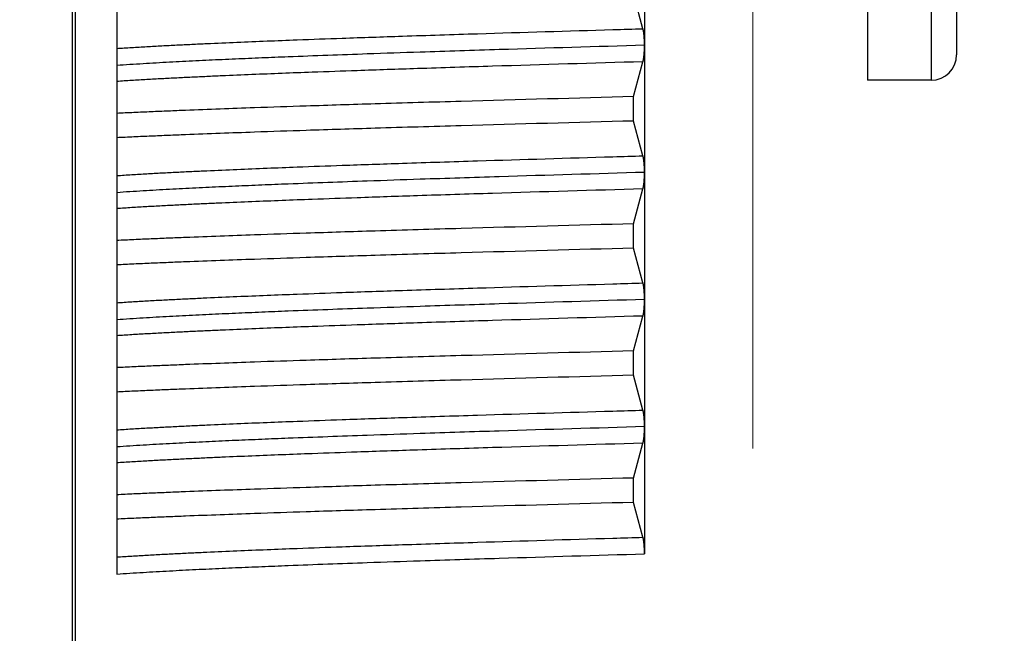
# Model space of a CAD drawing. Header units: millimetres. Extents: x 0 to 594, y 0 to 420.
# Tile 68 of 118: x 269.87 to 277.61, y 243 to 247.83. Entities that reach past the tile are written whole.
import ezdxf

# ---------------------------------------------------------------- set-up
doc = ezdxf.new("R2010")
doc.units = ezdxf.units.MM
doc.header["$LTSCALE"] = 0.257233
doc.linetypes.add('CENTER', pattern=[50.8, 31.75, -6.35, 6.35, -6.35])
doc.layers.add('NoLayerName_001', color=7, linetype='Continuous')
doc.layers.add('NoLayerName_003', color=7, linetype='Continuous')
doc.styles.get("Standard").update_dxf_attribs({"font": 'txt', "bigfont": 'extfont2'})
doc.dimstyles.get("Standard").update_dxf_attribs({"dimtxt": 2.5, "dimasz": 2.5, "dimexe": 1, "dimexo": 1, "dimtad": 1, "dimdec": 3, "dimzin": 0, "dimdsep": 46, "dimtxsty": 'Standard', "dimcen": 2.5, "dimadec": 3, "dimazin": 0, "dimtfac": 0.75, "dimtdec": 3, "dimtmove": 0, "dimatfit": 3, "dimfxl": 1, "dimarcsym": 0})

# ---------------------------------------------------------------- blocks, each defined once
blk = doc.blocks.new('_OPEN30')
at = {"color": 0, "linetype": 'ByBlock', "lineweight": -2}
for p, q in [((-1, 0.267949), (0, 0)), ((0, 0), (-1, -0.267949)), ((0, 0), (-1, 0))]:
    blk.add_line(p, q, dxfattribs=at)
blk = doc.blocks.new('*D69')
at = {"layer": 'Defpoints', "color": 0}
for p in [(262.1329, 293.6608), (262.1329, 221.9516), (387.1329, 200.4516)]:
    blk.add_point(p, dxfattribs=at)
at = {"layer": 'NoLayerName_001', "color": 0, "linetype": 'Continuous', "lineweight": 13}
for p, q in [((262.1329, 223.3658), (262.1329, 295.075)), ((387.1329, 201.8658), (387.1329, 295.075)), ((385.0116, 293.6608), (264.2543, 293.6608))]:
    blk.add_line(p, q, dxfattribs=at)
at = {"layer": 'NoLayerName_001', "color": 0, "lineweight": 13, "xscale": 2.121340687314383, "yscale": 2.121340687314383, "zscale": 2.121340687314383, "rotation": 180}
blk.add_blockref('_OPEN30', (262.1329, 293.6608), dxfattribs=at)
at = {"layer": 'NoLayerName_001', "color": 0, "lineweight": 13, "xscale": 2.121340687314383, "yscale": 2.121340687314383, "zscale": 2.121340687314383}
blk.add_blockref('_OPEN30', (387.1329, 293.6608), dxfattribs=at)
at = {"layer": 'NoLayerName_001', "color": 0, "lineweight": 13, "insert": (324.6329, 297.5499), "char_height": 4.94979, "attachment_point": 5}
blk.add_mtext('\\W0.8000;Ｌ', dxfattribs=at)
blk = doc.blocks.new('*D70')
at = {"layer": 'Defpoints', "color": 0}
for p in [(262.1329, 284.2272), (357.1329, 223.9516), (262.1329, 221.9516)]:
    blk.add_point(p, dxfattribs=at)
at = {"layer": 'NoLayerName_001', "color": 0, "linetype": 'Continuous', "lineweight": 13}
for p, q in [((262.1329, 223.3658), (262.1329, 285.6414)), ((357.1329, 225.3658), (357.1329, 285.6414)), ((355.0116, 284.2272), (264.2543, 284.2272))]:
    blk.add_line(p, q, dxfattribs=at)
at = {"layer": 'NoLayerName_001', "color": 0, "lineweight": 13, "xscale": 2.121340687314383, "yscale": 2.121340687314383, "zscale": 2.121340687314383, "rotation": 180}
blk.add_blockref('_OPEN30', (262.1329, 284.2272), dxfattribs=at)
at = {"layer": 'NoLayerName_001', "color": 0, "lineweight": 13, "xscale": 2.121340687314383, "yscale": 2.121340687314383, "zscale": 2.121340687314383}
blk.add_blockref('_OPEN30', (357.1329, 284.2272), dxfattribs=at)
at = {"layer": 'NoLayerName_001', "color": 0, "lineweight": 13, "insert": (309.6329, 288.1163), "char_height": 4.949795, "attachment_point": 5}
blk.add_mtext('\\W0.8000;ＬＬ', dxfattribs=at)

msp = doc.modelspace()

# ---------------------------------------------------------------- linework, layer by layer
at = {"layer": 'NoLayerName_001', "color": 7, "linetype": 'Continuous', "lineweight": 25}
for p, q in [((276.5329, 265.2513), (276.5329, 247.3513)), ((277.2329, 265.0513), (277.2329, 247.5513)), ((270.2829, 248.5013), (270.2829, 240.7401)), ((274.7804, 248.5013), (274.7804, 247.6265)), ((270.6329, 248.0349), (270.6329, 243.4666)), ((274.7686, 247.7565), (274.6943, 248.0307)), ((274.7804, 247.6252), (274.7804, 246.628)), ((274.6943, 247.2224), (274.7686, 247.4967)), ((277.0329, 247.3513), (276.5329, 247.3513)), ((274.6943, 247.0307), (274.6943, 247.2224)), ((274.7686, 246.7565), (274.6943, 247.0307)), ((274.7804, 246.6258), (274.7804, 244.628)), ((274.6943, 246.2224), (274.7686, 246.4967)), ((274.6943, 246.0307), (274.6943, 246.2224)), ((274.7686, 245.7565), (274.6943, 246.0307)), ((274.6943, 245.2224), (274.7686, 245.4967)), ((274.6943, 245.0307), (274.6943, 245.2224)), ((274.7686, 244.7565), (274.6943, 245.0307)), ((274.7804, 244.6251), (274.7804, 243.6265)), ((274.6943, 244.2224), (274.7686, 244.4967)), ((274.6943, 244.0307), (274.6943, 244.2224)), ((274.7686, 243.7565), (274.6943, 244.0307))]:
    msp.add_line(p, q, dxfattribs=at)
at = {"layer": 'NoLayerName_001', "color": 8, "linetype": 'Continuous', "lineweight": 25}
for p, q in [((277.0329, 265.2513), (277.0329, 247.3513)), ((270.3054, 248.5013), (270.3054, 240.7353))]:
    msp.add_line(p, q, dxfattribs=at)
at = {"layer": 'NoLayerName_001', "color": 7, "linetype": 'Continuous', "lineweight": 25}
msp.add_arc((277.0329, 247.5513), 0.2, 270, 0, dxfattribs=at)
at = {"layer": 'NoLayerName_001', "color": 8, "linetype": 'Continuous', "lineweight": 25}
for points, knots in [([(270.6329, 247.6014), (270.6723, 247.604), (270.7509, 247.6092), (270.869, 247.6161), (270.9871, 247.6226), (271.1052, 247.6287), (271.2233, 247.6344), (271.3808, 247.6418), (271.5777, 247.6505), (271.814, 247.6602), (272.0897, 247.6708), (272.4442, 247.6837), (272.9169, 247.6999), (273.6261, 247.7226), (274.2564, 247.7415), (274.6898, 247.7542), (274.7686, 247.7565)], [0, 0, 0, 0, 0.11825, 0.236502, 0.354753, 0.473004, 0.591255, 0.709505, 0.946006, 1.182507, 1.419009, 1.773762, 2.246764, 2.838016, 3.902269, 4.13877, 4.13877, 4.13877, 4.13877]), ([(274.7804, 247.6266), (274.4001, 247.6151), (273.8123, 247.5978), (273.0863, 247.5744), (272.6369, 247.5591), (272.2912, 247.5467), (272.0147, 247.5362), (271.7728, 247.5264), (271.5654, 247.5176), (271.3927, 247.5098), (271.2545, 247.5032), (271.1508, 247.498), (271.0472, 247.4925), (270.9436, 247.4868), (270.84, 247.4807), (270.7364, 247.4742), (270.6674, 247.4692), (270.6329, 247.4668)], [0, 0, 0, 0, 1.141445, 1.764053, 2.179124, 2.490428, 2.801731, 3.009267, 3.216803, 3.424339, 3.528106, 3.631874, 3.735642, 3.839411, 3.943181, 4.04695, 4.150717, 4.150717, 4.150717, 4.150717]), ([(274.7686, 247.4967), (274.3746, 247.4849), (273.7836, 247.4677), (273.0351, 247.4439), (272.5624, 247.428), (272.2078, 247.4154), (271.9321, 247.405), (271.6958, 247.3956), (271.4989, 247.3872), (271.3414, 247.3801), (271.2233, 247.3746), (271.1052, 247.3688), (270.9871, 247.3627), (270.869, 247.3563), (270.7509, 247.3494), (270.6723, 247.3441), (270.6329, 247.3416)], [0, 0, 0, 0, 1.182504, 1.773755, 2.246756, 2.601509, 2.838012, 3.074513, 3.311014, 3.429264, 3.547515, 3.665765, 3.784016, 3.902268, 4.020519, 4.13877, 4.13877, 4.13877, 4.13877]), ([(270.6329, 246.6014), (270.6723, 246.604), (270.7509, 246.6092), (270.869, 246.6161), (270.9871, 246.6226), (271.1052, 246.6287), (271.2233, 246.6344), (271.3808, 246.6418), (271.5777, 246.6505), (271.814, 246.6602), (272.0897, 246.6708), (272.4442, 246.6837), (272.9169, 246.6999), (273.6261, 246.7226), (274.2564, 246.7415), (274.6898, 246.7542), (274.7686, 246.7565)], [0, 0, 0, 0, 0.11825, 0.236502, 0.354753, 0.473004, 0.591255, 0.709505, 0.946006, 1.182507, 1.419009, 1.773762, 2.246764, 2.838016, 3.902269, 4.13877, 4.13877, 4.13877, 4.13877]), ([(274.7804, 246.6266), (274.4001, 246.6151), (273.8123, 246.5978), (273.0863, 246.5744), (272.6369, 246.5591), (272.2912, 246.5467), (272.0147, 246.5362), (271.7728, 246.5264), (271.5654, 246.5176), (271.3927, 246.5098), (271.2545, 246.5032), (271.1508, 246.498), (271.0472, 246.4925), (270.9436, 246.4868), (270.84, 246.4807), (270.7364, 246.4742), (270.6674, 246.4692), (270.6329, 246.4668)], [0, 0, 0, 0, 1.141446, 1.764053, 2.179125, 2.490428, 2.801732, 3.009268, 3.216804, 3.42434, 3.528107, 3.631875, 3.735643, 3.839412, 3.943182, 4.046951, 4.150719, 4.150719, 4.150719, 4.150719]), ([(274.7686, 246.4967), (274.3746, 246.4849), (273.7836, 246.4677), (273.0351, 246.4439), (272.5624, 246.428), (272.2078, 246.4154), (271.9321, 246.405), (271.6958, 246.3956), (271.4989, 246.3872), (271.3414, 246.3801), (271.2233, 246.3746), (271.1052, 246.3688), (270.9871, 246.3627), (270.869, 246.3563), (270.7509, 246.3494), (270.6723, 246.3441), (270.6329, 246.3416)], [0, 0, 0, 0, 1.182503, 1.773755, 2.246756, 2.601509, 2.838011, 3.074513, 3.311014, 3.429264, 3.547514, 3.665765, 3.784016, 3.902267, 4.020519, 4.138769, 4.138769, 4.138769, 4.138769]), ([(270.6329, 245.6014), (270.6723, 245.604), (270.7509, 245.6092), (270.869, 245.6161), (270.9871, 245.6226), (271.1052, 245.6287), (271.2233, 245.6344), (271.3808, 245.6418), (271.5777, 245.6505), (271.814, 245.6602), (272.0897, 245.6708), (272.4442, 245.6837), (272.9169, 245.6999), (273.6261, 245.7226), (274.2564, 245.7415), (274.6898, 245.7542), (274.7686, 245.7565)], [0, 0, 0, 0, 0.11825, 0.236502, 0.354753, 0.473004, 0.591255, 0.709505, 0.946006, 1.182507, 1.419009, 1.773762, 2.246764, 2.838015, 3.902268, 4.138769, 4.138769, 4.138769, 4.138769]), ([(274.7804, 245.6266), (274.4001, 245.6151), (273.8123, 245.5978), (273.0863, 245.5744), (272.6369, 245.5591), (272.2912, 245.5467), (272.0147, 245.5362), (271.7728, 245.5264), (271.5654, 245.5176), (271.3927, 245.5098), (271.2545, 245.5032), (271.1508, 245.498), (271.0472, 245.4925), (270.9436, 245.4868), (270.84, 245.4807), (270.7364, 245.4742), (270.6674, 245.4692), (270.6329, 245.4668)], [0, 0, 0, 0, 1.141445, 1.764053, 2.179125, 2.490428, 2.801731, 3.009267, 3.216803, 3.424339, 3.528107, 3.631874, 3.735642, 3.839411, 3.943181, 4.04695, 4.150718, 4.150718, 4.150718, 4.150718]), ([(274.7686, 245.4967), (274.3746, 245.4849), (273.7836, 245.4677), (273.0351, 245.4439), (272.5624, 245.428), (272.2078, 245.4154), (271.9321, 245.405), (271.6958, 245.3956), (271.4989, 245.3872), (271.3414, 245.3801), (271.2233, 245.3746), (271.1052, 245.3688), (270.9871, 245.3627), (270.869, 245.3563), (270.7509, 245.3494), (270.6723, 245.3441), (270.6329, 245.3416)], [0, 0, 0, 0, 1.182503, 1.773755, 2.246756, 2.601509, 2.838012, 3.074513, 3.311014, 3.429264, 3.547515, 3.665765, 3.784016, 3.902268, 4.020519, 4.13877, 4.13877, 4.13877, 4.13877]), ([(270.6329, 244.6014), (270.6723, 244.604), (270.7509, 244.6092), (270.869, 244.6161), (270.9871, 244.6226), (271.1052, 244.6287), (271.2233, 244.6344), (271.3808, 244.6418), (271.5777, 244.6505), (271.814, 244.6602), (272.0897, 244.6708), (272.4442, 244.6837), (272.9169, 244.6999), (273.6261, 244.7226), (274.2564, 244.7415), (274.6898, 244.7542), (274.7686, 244.7565)], [0, 0, 0, 0, 0.11825, 0.236502, 0.354753, 0.473004, 0.591255, 0.709505, 0.946006, 1.182507, 1.419009, 1.773762, 2.246764, 2.838016, 3.902269, 4.13877, 4.13877, 4.13877, 4.13877]), ([(274.7804, 244.6266), (274.4001, 244.6151), (273.8123, 244.5978), (273.0863, 244.5744), (272.6369, 244.5591), (272.2912, 244.5467), (272.0147, 244.5362), (271.7728, 244.5264), (271.5654, 244.5176), (271.3927, 244.5098), (271.2545, 244.5032), (271.1508, 244.498), (271.0472, 244.4925), (270.9436, 244.4868), (270.84, 244.4807), (270.7364, 244.4742), (270.6674, 244.4692), (270.6329, 244.4668)], [0, 0, 0, 0, 1.141446, 1.764053, 2.179125, 2.490428, 2.801732, 3.009268, 3.216804, 3.42434, 3.528107, 3.631875, 3.735643, 3.839412, 3.943182, 4.046951, 4.150719, 4.150719, 4.150719, 4.150719]), ([(274.7686, 244.4967), (274.3746, 244.4849), (273.7836, 244.4677), (273.0351, 244.4439), (272.5624, 244.428), (272.2078, 244.4154), (271.9321, 244.405), (271.6958, 244.3956), (271.4989, 244.3872), (271.3414, 244.3801), (271.2233, 244.3746), (271.1052, 244.3688), (270.9871, 244.3627), (270.869, 244.3563), (270.7509, 244.3494), (270.6723, 244.3441), (270.6329, 244.3416)], [0, 0, 0, 0, 1.182504, 1.773755, 2.246756, 2.601509, 2.838012, 3.074513, 3.311014, 3.429264, 3.547515, 3.665765, 3.784016, 3.902268, 4.020519, 4.13877, 4.13877, 4.13877, 4.13877]), ([(270.6329, 243.6014), (270.6723, 243.604), (270.7509, 243.6092), (270.869, 243.6161), (270.9871, 243.6226), (271.1052, 243.6287), (271.2233, 243.6344), (271.3808, 243.6418), (271.5777, 243.6505), (271.814, 243.6602), (272.0897, 243.6708), (272.4442, 243.6837), (272.9169, 243.6999), (273.6261, 243.7226), (274.2564, 243.7415), (274.6898, 243.7542), (274.7686, 243.7565)], [0, 0, 0, 0, 0.11825, 0.236502, 0.354753, 0.473004, 0.591255, 0.709505, 0.946006, 1.182507, 1.419009, 1.773762, 2.246764, 2.838016, 3.902269, 4.13877, 4.13877, 4.13877, 4.13877]), ([(270.6329, 243.4667), (270.6674, 243.4691), (270.7364, 243.4741), (270.84, 243.4806), (270.9436, 243.4867), (271.0472, 243.4924), (271.1508, 243.4979), (271.2545, 243.5031), (271.3927, 243.5097), (271.5654, 243.5175), (271.7728, 243.5263), (272.0147, 243.5361), (272.2912, 243.5466), (272.6369, 243.559), (273.0863, 243.5743), (273.8123, 243.5977), (274.4001, 243.615), (274.7804, 243.6265)], [0, 0, 0, 0, 0.103768, 0.207537, 0.311306, 0.415075, 0.518843, 0.622611, 0.726379, 0.933915, 1.141451, 1.348987, 1.66029, 1.971594, 2.386665, 3.009273, 4.150719, 4.150719, 4.150719, 4.150719])]:
    msp.add_open_spline(points, degree=3, knots=knots, dxfattribs=at)
at = {"layer": 'NoLayerName_001', "color": 7, "linetype": 'Continuous', "lineweight": 25}
for points, knots in [([(274.7804, 247.6265), (274.7804, 247.6283), (274.7804, 247.6318), (274.7803, 247.637), (274.7803, 247.6422), (274.7802, 247.6475), (274.78, 247.6527), (274.7799, 247.6579), (274.7797, 247.6631), (274.7795, 247.6684), (274.7792, 247.6736), (274.7789, 247.6788), (274.7786, 247.684), (274.7782, 247.6893), (274.7778, 247.6945), (274.7774, 247.6997), (274.7769, 247.7049), (274.7764, 247.7101), (274.7758, 247.7153), (274.7752, 247.7205), (274.7745, 247.7257), (274.7738, 247.7309), (274.773, 247.736), (274.7721, 247.7412), (274.7711, 247.7463), (274.77, 247.7514), (274.7691, 247.7548), (274.7686, 247.7565)], [0, 0, 0, 0, 0.0052304, 0.0104616, 0.0156934, 0.0209256, 0.0261581, 0.0313907, 0.0366233, 0.0418558, 0.047088, 0.05232, 0.0575515, 0.0627828, 0.0680136, 0.0732441, 0.0784742, 0.0837041, 0.0889339, 0.0941641, 0.099395, 0.1046274, 0.1098617, 0.1150966, 0.1203299, 0.1255607, 0.1307902, 0.1307902, 0.1307902, 0.1307902]), ([(274.7686, 247.4967), (274.7691, 247.4984), (274.77, 247.5017), (274.7711, 247.5067), (274.7721, 247.5118), (274.7729, 247.5169), (274.7737, 247.522), (274.7745, 247.5271), (274.7752, 247.5323), (274.7758, 247.5374), (274.7764, 247.5425), (274.7769, 247.5477), (274.7774, 247.5528), (274.7778, 247.558), (274.7782, 247.5631), (274.7786, 247.5683), (274.7789, 247.5735), (274.7792, 247.5786), (274.7794, 247.5838), (274.7797, 247.589), (274.7799, 247.5941), (274.78, 247.5993), (274.7802, 247.6045), (274.7803, 247.6096), (274.7803, 247.6148), (274.7804, 247.62), (274.7804, 247.6234), (274.7804, 247.6252)], [0, 0, 0, 0, 0.0051696, 0.0103405, 0.0155137, 0.0206885, 0.0258628, 0.0310351, 0.036206, 0.0413761, 0.0465461, 0.0517161, 0.0568864, 0.0620571, 0.0672282, 0.0723996, 0.0775714, 0.0827435, 0.0879158, 0.0930884, 0.098261, 0.1034337, 0.1086061, 0.1137784, 0.1189501, 0.1241213, 0.1292917, 0.1292917, 0.1292917, 0.1292917]), ([(274.6943, 247.2224), (274.243, 247.21), (273.566, 247.1919), (272.7085, 247.1666), (272.1669, 247.1496), (271.7608, 247.1359), (271.445, 247.1246), (271.2194, 247.116), (271.0389, 247.1087), (270.9036, 247.103), (270.7682, 247.097), (270.678, 247.0928), (270.6329, 247.0906)], [0, 0, 0, 0, 1.354528, 2.031793, 2.573604, 2.979962, 3.250869, 3.521777, 3.657231, 3.792684, 3.928137, 4.06359, 4.06359, 4.06359, 4.06359]), ([(274.6943, 247.0307), (274.243, 247.0183), (273.566, 247.0002), (272.7085, 246.9749), (272.1669, 246.9579), (271.7608, 246.9442), (271.445, 246.9329), (271.2194, 246.9243), (271.0389, 246.917), (270.9036, 246.9113), (270.7682, 246.9053), (270.678, 246.901), (270.6329, 246.8989)], [0, 0, 0, 0, 1.354528, 2.031793, 2.573604, 2.979962, 3.250869, 3.521777, 3.657231, 3.792684, 3.928137, 4.06359, 4.06359, 4.06359, 4.06359]), ([(274.7804, 246.628), (274.7804, 246.6297), (274.7804, 246.6332), (274.7803, 246.6383), (274.7803, 246.6435), (274.7802, 246.6487), (274.78, 246.6539), (274.7799, 246.659), (274.7797, 246.6642), (274.7794, 246.6694), (274.7792, 246.6745), (274.7789, 246.6797), (274.7786, 246.6849), (274.7782, 246.69), (274.7778, 246.6952), (274.7774, 246.7003), (274.7769, 246.7055), (274.7764, 246.7106), (274.7758, 246.7158), (274.7752, 246.7209), (274.7745, 246.726), (274.7737, 246.7311), (274.7729, 246.7362), (274.7721, 246.7413), (274.7711, 246.7464), (274.77, 246.7515), (274.7691, 246.7548), (274.7686, 246.7565)], [0, 0, 0, 0, 0.0051704, 0.0103415, 0.0155133, 0.0206855, 0.0258579, 0.0310305, 0.0362031, 0.0413756, 0.046548, 0.05172, 0.0568918, 0.0620632, 0.0672342, 0.0724048, 0.0775751, 0.0827451, 0.087915, 0.0930851, 0.098256, 0.1034283, 0.1086025, 0.1137773, 0.1189505, 0.1241214, 0.1292909, 0.1292909, 0.1292909, 0.1292909]), ([(274.7686, 246.4967), (274.7691, 246.4983), (274.77, 246.5017), (274.7711, 246.5068), (274.7721, 246.5119), (274.773, 246.517), (274.7738, 246.5221), (274.7745, 246.5273), (274.7752, 246.5324), (274.7758, 246.5376), (274.7764, 246.5428), (274.7769, 246.5479), (274.7774, 246.5531), (274.7778, 246.5583), (274.7782, 246.5635), (274.7786, 246.5687), (274.7789, 246.5738), (274.7792, 246.579), (274.7795, 246.5842), (274.7797, 246.5894), (274.7799, 246.5946), (274.78, 246.5998), (274.7802, 246.605), (274.7803, 246.6102), (274.7803, 246.6154), (274.7804, 246.6206), (274.7804, 246.6241), (274.7804, 246.6258)], [0, 0, 0, 0, 0.0051963, 0.010394, 0.015594, 0.0207957, 0.0259968, 0.031196, 0.0363937, 0.0415906, 0.0467873, 0.0519841, 0.0571812, 0.0623786, 0.0675764, 0.0727745, 0.077973, 0.0831719, 0.088371, 0.0935703, 0.0987697, 0.1039692, 0.1091685, 0.1143675, 0.1195661, 0.1247641, 0.1299613, 0.1299613, 0.1299613, 0.1299613]), ([(274.6943, 246.2224), (274.243, 246.21), (273.566, 246.1919), (272.7085, 246.1666), (272.1669, 246.1496), (271.7608, 246.1359), (271.445, 246.1246), (271.2194, 246.116), (271.0389, 246.1087), (270.9036, 246.103), (270.7682, 246.097), (270.678, 246.0928), (270.6329, 246.0906)], [0, 0, 0, 0, 1.354528, 2.031793, 2.573604, 2.979962, 3.250869, 3.521777, 3.657231, 3.792684, 3.928137, 4.06359, 4.06359, 4.06359, 4.06359]), ([(274.6943, 246.0307), (274.243, 246.0183), (273.566, 246.0002), (272.7085, 245.9749), (272.1669, 245.9579), (271.7608, 245.9442), (271.445, 245.9329), (271.2194, 245.9243), (271.0389, 245.917), (270.9036, 245.9113), (270.7682, 245.9053), (270.678, 245.901), (270.6329, 245.8989)], [0, 0, 0, 0, 1.354528, 2.031793, 2.573604, 2.979962, 3.250869, 3.521777, 3.657231, 3.792684, 3.928137, 4.06359, 4.06359, 4.06359, 4.06359]), ([(274.7804, 245.6259), (274.7804, 245.6277), (274.7804, 245.6312), (274.7803, 245.6365), (274.7803, 245.6417), (274.7802, 245.647), (274.78, 245.6522), (274.7799, 245.6575), (274.7797, 245.6627), (274.7795, 245.668), (274.7792, 245.6732), (274.7789, 245.6785), (274.7786, 245.6837), (274.7783, 245.689), (274.7779, 245.6942), (274.7774, 245.6994), (274.7769, 245.7047), (274.7764, 245.7099), (274.7759, 245.7151), (274.7752, 245.7203), (274.7745, 245.7255), (274.7738, 245.7307), (274.773, 245.7359), (274.7721, 245.7411), (274.7711, 245.7463), (274.77, 245.7514), (274.7691, 245.7548), (274.7686, 245.7565)], [0, 0, 0, 0, 0.0052534, 0.0105076, 0.0157624, 0.0210177, 0.0262732, 0.0315288, 0.0367844, 0.0420399, 0.0472951, 0.05255, 0.0578045, 0.0630587, 0.0683124, 0.0735658, 0.0788189, 0.0840718, 0.0893246, 0.0945777, 0.0998317, 0.1050871, 0.1103445, 0.1156025, 0.1208587, 0.1261125, 0.131365, 0.131365, 0.131365, 0.131365]), ([(274.7686, 245.4967), (274.7691, 245.4984), (274.77, 245.5017), (274.7711, 245.5067), (274.7721, 245.5118), (274.7729, 245.5169), (274.7737, 245.522), (274.7745, 245.5272), (274.7752, 245.5323), (274.7758, 245.5374), (274.7764, 245.5426), (274.7769, 245.5477), (274.7774, 245.5529), (274.7778, 245.558), (274.7782, 245.5632), (274.7786, 245.5684), (274.7789, 245.5735), (274.7792, 245.5787), (274.7794, 245.5839), (274.7797, 245.589), (274.7799, 245.5942), (274.78, 245.5994), (274.7802, 245.6046), (274.7803, 245.6097), (274.7803, 245.6149), (274.7804, 245.6201), (274.7804, 245.6235), (274.7804, 245.6253)], [0, 0, 0, 0, 0.0051738, 0.0103489, 0.0155264, 0.0207055, 0.025884, 0.0310606, 0.0362357, 0.0414101, 0.0465843, 0.0517586, 0.0569331, 0.062108, 0.0672833, 0.072459, 0.077635, 0.0828113, 0.0879879, 0.0931647, 0.0983416, 0.1035185, 0.1086952, 0.1138717, 0.1190477, 0.1242231, 0.1293978, 0.1293978, 0.1293978, 0.1293978]), ([(274.6943, 245.2224), (274.243, 245.21), (273.566, 245.1919), (272.7085, 245.1666), (272.1669, 245.1496), (271.7608, 245.1359), (271.445, 245.1246), (271.2194, 245.116), (271.0389, 245.1087), (270.9036, 245.103), (270.7682, 245.097), (270.678, 245.0928), (270.6329, 245.0906)], [0, 0, 0, 0, 1.354528, 2.031793, 2.573604, 2.979962, 3.250869, 3.521777, 3.657231, 3.792684, 3.928137, 4.06359, 4.06359, 4.06359, 4.06359]), ([(274.6943, 245.0307), (274.243, 245.0183), (273.566, 245.0002), (272.7085, 244.9749), (272.1669, 244.9579), (271.7608, 244.9442), (271.445, 244.9329), (271.2194, 244.9243), (271.0389, 244.917), (270.9036, 244.9113), (270.7682, 244.9053), (270.678, 244.901), (270.6329, 244.8989)], [0, 0, 0, 0, 1.354528, 2.031793, 2.573604, 2.979962, 3.250869, 3.521777, 3.657231, 3.792684, 3.928137, 4.06359, 4.06359, 4.06359, 4.06359]), ([(274.7804, 244.628), (274.7804, 244.6297), (274.7804, 244.6332), (274.7803, 244.6383), (274.7803, 244.6435), (274.7802, 244.6487), (274.78, 244.6539), (274.7799, 244.659), (274.7797, 244.6642), (274.7794, 244.6694), (274.7792, 244.6745), (274.7789, 244.6797), (274.7786, 244.6849), (274.7782, 244.69), (274.7778, 244.6952), (274.7774, 244.7003), (274.7769, 244.7055), (274.7764, 244.7106), (274.7758, 244.7158), (274.7752, 244.7209), (274.7745, 244.726), (274.7737, 244.7311), (274.7729, 244.7362), (274.7721, 244.7413), (274.7711, 244.7464), (274.77, 244.7515), (274.7691, 244.7548), (274.7686, 244.7565)], [0, 0, 0, 0, 0.0051704, 0.0103415, 0.0155133, 0.0206854, 0.0258579, 0.0310305, 0.0362031, 0.0413756, 0.0465479, 0.0517199, 0.0568917, 0.0620631, 0.0672341, 0.0724047, 0.077575, 0.0827449, 0.0879148, 0.093085, 0.0982558, 0.1034281, 0.1086023, 0.1137771, 0.1189503, 0.1241212, 0.1292907, 0.1292907, 0.1292907, 0.1292907]), ([(274.7686, 244.4967), (274.7691, 244.4984), (274.77, 244.5017), (274.7711, 244.5067), (274.7721, 244.5118), (274.7729, 244.5169), (274.7737, 244.522), (274.7745, 244.5271), (274.7752, 244.5323), (274.7758, 244.5374), (274.7764, 244.5425), (274.7769, 244.5477), (274.7774, 244.5528), (274.7778, 244.558), (274.7782, 244.5631), (274.7786, 244.5683), (274.7789, 244.5735), (274.7792, 244.5786), (274.7794, 244.5838), (274.7797, 244.589), (274.7799, 244.5941), (274.78, 244.5993), (274.7802, 244.6045), (274.7803, 244.6096), (274.7803, 244.6148), (274.7804, 244.62), (274.7804, 244.6234), (274.7804, 244.6251)], [0, 0, 0, 0, 0.0051694, 0.01034, 0.0155131, 0.0206877, 0.0258618, 0.0310338, 0.0362045, 0.0413745, 0.0465442, 0.051714, 0.0568841, 0.0620546, 0.0672255, 0.0723967, 0.0775683, 0.0827402, 0.0879123, 0.0930847, 0.0982571, 0.1034295, 0.1086018, 0.1137738, 0.1189454, 0.1241164, 0.1292866, 0.1292866, 0.1292866, 0.1292866]), ([(274.6943, 244.2224), (274.243, 244.21), (273.566, 244.1919), (272.7085, 244.1666), (272.1669, 244.1496), (271.7608, 244.1359), (271.445, 244.1246), (271.2194, 244.116), (271.0389, 244.1087), (270.9036, 244.103), (270.7682, 244.097), (270.678, 244.0928), (270.6329, 244.0906)], [0, 0, 0, 0, 1.354528, 2.031793, 2.573604, 2.979962, 3.250869, 3.521777, 3.657231, 3.792684, 3.928137, 4.06359, 4.06359, 4.06359, 4.06359]), ([(274.6943, 244.0307), (274.243, 244.0183), (273.566, 244.0002), (272.7085, 243.9749), (272.1669, 243.9579), (271.7608, 243.9442), (271.445, 243.9329), (271.2194, 243.9243), (271.0389, 243.917), (270.9036, 243.9113), (270.7682, 243.9053), (270.678, 243.901), (270.6329, 243.8989)], [0, 0, 0, 0, 1.354528, 2.031793, 2.573604, 2.979962, 3.250869, 3.521777, 3.657231, 3.792684, 3.928137, 4.06359, 4.06359, 4.06359, 4.06359]), ([(274.7804, 243.6265), (274.7804, 243.6283), (274.7804, 243.6318), (274.7803, 243.637), (274.7803, 243.6422), (274.7802, 243.6474), (274.78, 243.6527), (274.7799, 243.6579), (274.7797, 243.6631), (274.7795, 243.6684), (274.7792, 243.6736), (274.7789, 243.6788), (274.7786, 243.684), (274.7782, 243.6892), (274.7778, 243.6945), (274.7774, 243.6997), (274.7769, 243.7049), (274.7764, 243.7101), (274.7758, 243.7153), (274.7752, 243.7205), (274.7745, 243.7257), (274.7738, 243.7308), (274.773, 243.736), (274.7721, 243.7412), (274.7711, 243.7463), (274.77, 243.7514), (274.7691, 243.7548), (274.7686, 243.7565)], [0, 0, 0, 0, 0.0052295, 0.0104598, 0.0156907, 0.0209221, 0.0261537, 0.0313854, 0.0366172, 0.0418487, 0.0470801, 0.0523112, 0.0575419, 0.0627722, 0.0680022, 0.0732318, 0.078461, 0.0836901, 0.088919, 0.0941483, 0.0993783, 0.1046098, 0.1098433, 0.1150773, 0.1203097, 0.1255396, 0.1307682, 0.1307682, 0.1307682, 0.1307682])]:
    msp.add_open_spline(points, degree=3, knots=knots, dxfattribs=at)
at = {"layer": 'NoLayerName_003', "color": 2, "linetype": 'CENTER', "lineweight": 13}
msp.add_line((275.6329, 252.6208), (275.6329, 232.9016), dxfattribs=at)

# ---------------------------------------------------------------- dimensions: what is measured, and where the dimension line sits
at = {"layer": 'NoLayerName_001', "color": 3, "linetype": 'Continuous', "lineweight": 13}
for base, p1, text, picture, middle in [((262.1329, 293.6608), (387.1329, 200.4516), '\\W0.8000;Ｌ', '*D69', (324.6329, 293.6608)), ((262.1329, 284.2272), (357.1329, 223.9516), '\\W0.8000;ＬＬ', '*D70', (309.6329, 284.2272))]:
    dim = msp.add_linear_dim(base=base, p1=p1, p2=(262.1329, 221.9516), angle=180, text=text, dimstyle='Standard', override={"dimtxt": 4.949795, "dimasz": 2.121341, "dimexe": 1.414227, "dimexo": 1.414227, "dimgap": 1.414227, "dimzin": 8, "dimblk": 'OPEN30', "dimclrd": 0, "dimclre": 0, "dimclrt": 0, "dimtp": 0, "dimtm": 0, "dimlwd": 13, "dimlwe": 13}, dxfattribs=at)
    dim.commit()
    dim.dimension.update_dxf_attribs({"geometry": picture, "text_midpoint": middle, "dimtype": 160})

doc.saveas('drawing.dxf')
